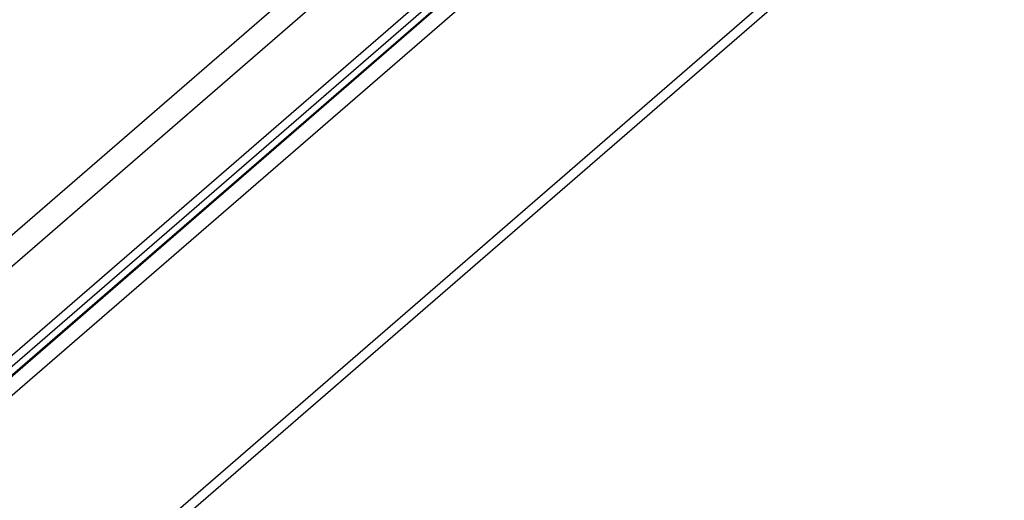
# Model space of a CAD drawing. Header units: millimetres. Extents: x 0 to 210, y 0 to 297.
# Tile 35 of 41: x 120.6 to 131.72, y 245.18 to 250.61. Entities that reach past the tile are written whole.
import ezdxf

# ---------------------------------------------------------------- set-up
doc = ezdxf.new("R2010")
doc.units = ezdxf.units.MM
doc.header["$LTSCALE"] = 19.36
doc.layers.get('0').update_dxf_attribs({"linetype": 'CONTINUOUS'})

msp = doc.modelspace()

# ---------------------------------------------------------------- linework, layer by layer
at = {"color": 9, "linetype": 'CONTINUOUS'}
for p, q in [((127.25424, 254.01081), (87.53724, 219.61488)), ((127.41792, 253.79988), (87.70092, 219.40395)), ((83.39442, 211.30185), (131.72442, 253.15686)), ((127.81039, 253.00849), (87.12139, 217.77078)), ((127.83778, 252.93444), (87.14878, 217.69674)), ((127.84228, 252.92865), (87.15328, 217.69094)), ((127.90392, 252.76205), (87.21492, 217.52434))]:
    msp.add_line(p, q, dxfattribs=at)
at = {"color": 7, "linetype": 'CONTINUOUS'}
msp.add_line((127.41792, 252.79443), (87.70092, 218.39849), dxfattribs=at)
msp.add_lwpolyline([(83.30226, 211.08256), (131.63311, 252.9383)], dxfattribs=at)

doc.saveas('drawing.dxf')
